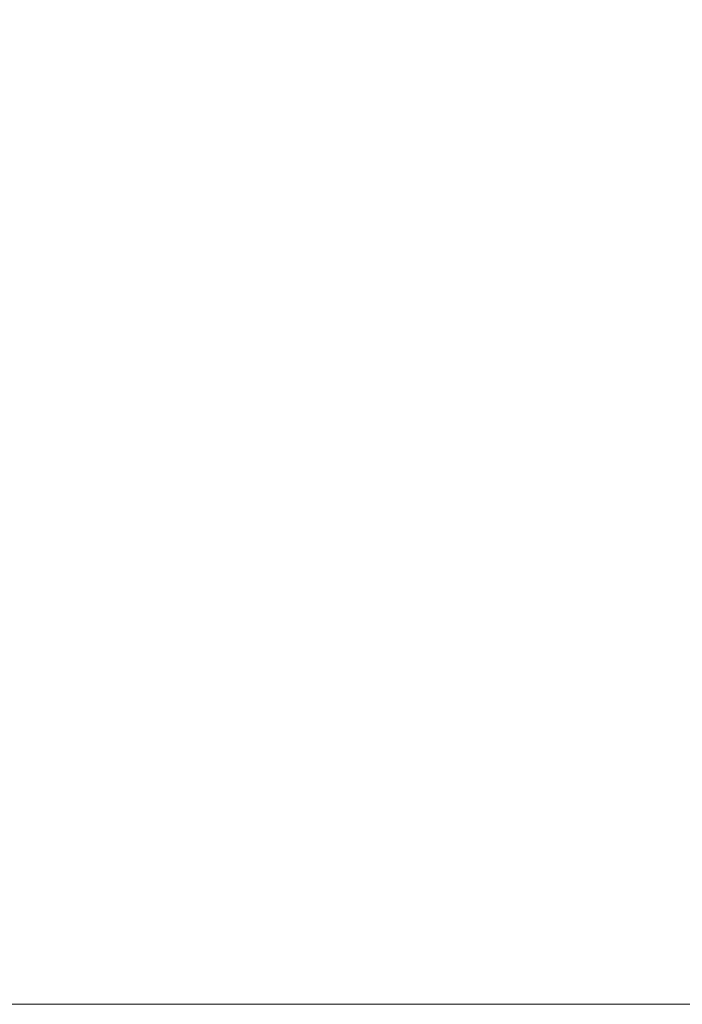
# Model space of a CAD drawing. Extents: x 5346 to 6510, y 24357 to 24612.
# Tile 3 of 18: x 5420 to 5464, y 24357 to 24423. Entities that reach past the tile are written whole.
import ezdxf
from ezdxf.enums import TextEntityAlignment as Align

# ---------------------------------------------------------------- set-up
doc = ezdxf.new("R2010")
doc.units = 0
doc.header["$MEASUREMENT"] = 0
doc.layers.add('B_ANNO_NOPLOT', color=47, linetype='Continuous', lineweight=18, plot=False)
doc.layers.add('B_ANNO_TEXT', color=7, linetype='Continuous', lineweight=18)
doc.styles.add('Annotative', font='calibri.ttf', dxfattribs={"height": 0.0625})

# ---------------------------------------------------------------- blocks, each defined once
blk = doc.blocks.new('*U139')
at = {"layer": 'B_ANNO_NOPLOT', "flags": 128}
blk.add_lwpolyline([(0, 0), (0, 252), (323.928, 252), (323.928, 238.855), (378, 238.855), (378, 40.5), (316.571, 40.5), (316.571, 0)], close=True, dxfattribs=at)
at = {"layer": 'B_ANNO_TEXT', "style": 'Annotative'}
for tag, p in [('NUMB', (319.797, 45.733, 0.842)), ('NAME', (326.372, 45.733, 0.842))]:
    blk.add_attdef(tag, text='', height=1.5, dxfattribs=at).set_placement(p, align=Align.MIDDLE_CENTER)

msp = doc.modelspace()

# ---------------------------------------------------------------- block references
msp.add_blockref('*U139', (5346.317, 24357.096))

doc.saveas('drawing.dxf')
